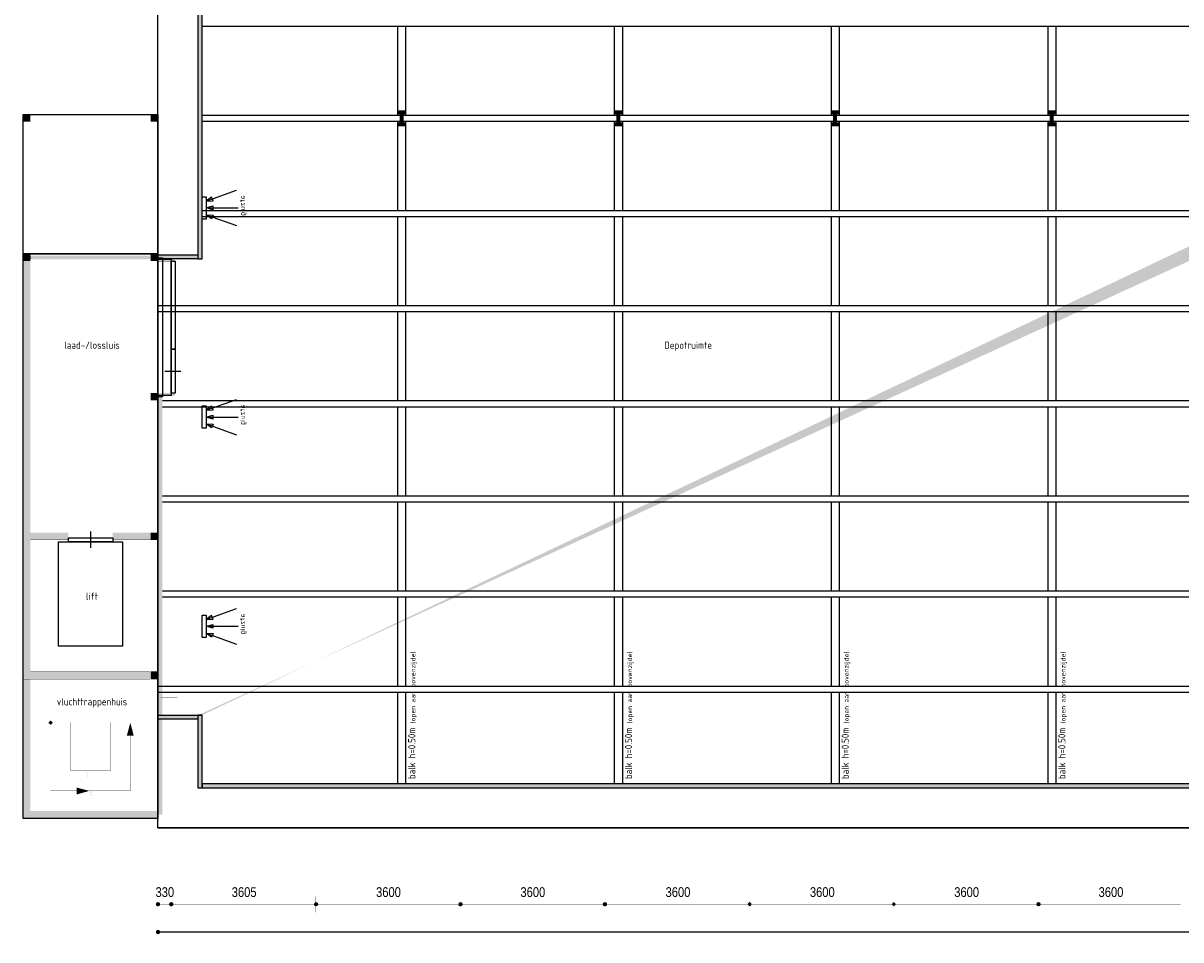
# Model space of a CAD drawing. Header units: millimetres. Extents: x 261 to 80476, y 988 to 41725.
# Tile 1 of 7: x 261 to 29109, y 988 to 23826. Entities that reach past the tile are written whole.
import ezdxf

# ---------------------------------------------------------------- set-up
doc = ezdxf.new("R2010")
doc.units = ezdxf.units.MM
doc.linetypes.add('ACAD_ISO02W100', pattern=[15, 12, -3])
for name, color, linetype in [('balken', 1, 'ACAD_ISO02W100'), ('H', 7, 'Continuous'), ('P', 7, 'Continuous'), ('ruimtebenaming', 1, 'Continuous'), ('T', 7, 'Continuous'), ('ventilatieopening', 3, 'Continuous')]:
    doc.layers.add(name, color=color, linetype=linetype)

# ---------------------------------------------------------------- blocks, each defined once
blk = doc.blocks.new('kolom')
at = {"const_width": 100}
for points in [[(-100, 150), (100, 150)], [(0, 150), (0, -150)], [(-100, -150), (100, -150)]]:
    blk.add_lwpolyline(points, dxfattribs=at)
blk = doc.blocks.new('afzuig')
at = {"layer": 'ventilatieopening'}
for p, q in [((107, 170), (856, 442)), ((107, 0), (904, 0)), ((107, -170), (856, -442))]:
    blk.add_line(p, q, dxfattribs=at)
for points in [[(107, 278), (0, 278), (0, -278), (107, -278)], [(107, 170), (274, 178), (240, 271)], [(107, 0), (266, -49), (266, 49)], [(107, -170), (274, -178), (240, -271)]]:
    blk.add_lwpolyline(points, close=True, dxfattribs=at)
at = {"layer": 'balken', "insert": (946, -312), "char_height": 120, "width": 2608.18, "attachment_point": 1, "rotation": 90}
blk.add_mtext('{\\Fisocp|c0;afzuig}', dxfattribs=at)

msp = doc.modelspace()

# ---------------------------------------------------------------- hatches: boundary and pattern name
h = msp.add_hatch(color=256)
h.paths.add_polyline_path([(3620, 18052), (4616, 18052), (4616, 17952), (3620, 17952)])
h.paths.add_polyline_path([(4720, 6585), (4616, 6585), (4616, 4776), (4720, 4776)])
h.paths.add_polyline_path([(3620, 6585), (4616, 6585), (4616, 6485), (3620, 6485)])
h.paths.add_polyline_path([(4720, 4776), (77687, 4776), (77687, 4876), (4720, 4876)])
h.paths.add_polyline_path([(77587, 38136), (77687, 38136), (77687, 4876), (77587, 4876)])
h.paths.add_polyline_path([(72857, 38136), (77587, 38136), (77587, 38036), (72857, 38036)])
h.paths.add_polyline_path([(73575, 38136), (73475, 38136), (73475, 39136), (73575, 39136)])
h.paths.add_polyline_path([(71181, 38136), (71081, 38136), (71081, 39136), (71181, 39136)], flags=16)
edge = h.paths.add_edge_path()
edge.add_line((4620, 6585), (4720, 6585))
edge.add_line((73475, 39233), (73475, 38136))
h = msp.add_hatch(color=256)
h.paths.add_polyline_path([(4616, 17952), (4718, 17952), (4718, 38036), (4616, 38036)])
h.paths.add_polyline_path([(71756, 38036), (4616, 38036), (4616, 38136), (71756, 38136)])
at = {"layer": 'H', "linetype": 'Continuous'}
for points in [[(441, 21372), (262, 21372), (262, 21551), (441, 21551), (441, 21372), (441, 21372)], [(3616, 21372), (3438, 21372), (3438, 21551), (3616, 21551), (3616, 21372), (3616, 21372)], [(262, 18079), (262, 7483), (441, 7483), (441, 18079), (262, 18079), (262, 18079)], [(441, 17901), (262, 17901), (262, 18079), (441, 18079), (441, 17901), (441, 17901)], [(441, 18036), (3438, 18036), (3438, 17944), (441, 17944), (441, 18036)], [(3616, 17901), (3438, 17901), (3438, 18079), (3616, 18079), (3616, 17901), (3616, 17901)], [(3616, 17880), (4048, 17880), (4048, 17951), (3616, 17951), (3616, 17880)], [(3438, 14604), (3616, 14604), (3616, 14429), (3438, 14429), (3438, 14604), (3438, 14604)], [(3616, 14536), (4048, 14536), (4048, 14608), (3616, 14608), (3616, 14536)], [(3616, 14522), (3727, 14522), (3727, 11051), (3616, 11051), (3616, 14522)], [(441, 10954), (1389, 10954), (1389, 11132), (441, 11132), (441, 10954), (441, 10954)], [(3438, 11132), (2490, 11132), (2490, 10954), (3438, 10954), (3438, 11132), (3438, 11132)], [(3438, 11132), (3616, 11132), (3616, 10954), (3438, 10954), (3438, 11132), (3438, 11132)], [(3616, 11051), (3727, 11051), (3727, 7575), (3616, 7575), (3616, 11051)], [(441, 7483), (3420, 7483), (3420, 7672), (441, 7672), (441, 7483), (441, 7483)], [(3616, 7483), (3616, 7672), (3438, 7672), (3438, 7483), (3616, 7483), (3616, 7483)], [(3616, 7575), (3727, 7575), (3727, 4104), (3616, 4104), (3616, 7575)], [(441, 4011), (441, 7483), (262, 7483), (262, 4011), (441, 4011), (441, 4011)], [(1000, 6399), (947, 6346), (893, 6399), (947, 6453), (1000, 6399), (1000, 6399), (1000, 6399)], [(2932, 6399), (3014, 6078), (2846, 6078), (2932, 6399), (2932, 6399)], [(2932, 6399), (2846, 6075), (2846, 6078), (2932, 6399)], [(2932, 6399), (3018, 6078), (2932, 6396), (2932, 6399)], [(1795, 5198), (1873, 4884), (1795, 5195), (1795, 5198)], [(1838, 5198), (1916, 4884), (1838, 5195), (1838, 5198)], [(1913, 4699), (1592, 4614), (1592, 4781), (1913, 4699), (1913, 4699)], [(1592, 4781), (1916, 4699), (1592, 4781), (1592, 4781)], [(1913, 4699), (1595, 4610), (1592, 4614), (1913, 4699)], [(1888, 4781), (1898, 4749), (1888, 4781), (1888, 4781)], [(1913, 4688), (1995, 4375), (1913, 4685), (1913, 4688)], [(1930, 4781), (1941, 4749), (1930, 4781), (1930, 4781)], [(1955, 4688), (2034, 4375), (1955, 4685), (1955, 4688)], [(3616, 4011), (262, 4011), (262, 4197), (3616, 4197), (3616, 4011), (3616, 4011)], [(2034, 4172), (2045, 4147), (2034, 4172), (2034, 4172)], [(2077, 4172), (2087, 4147), (2077, 4172), (2077, 4172)], [(3677, 1876), (3663, 1837), (3624, 1823), (3581, 1837), (3566, 1876), (3581, 1912), (3624, 1930), (3663, 1912), (3677, 1876), (3677, 1876), (3677, 1876)], [(3677, 1876), (3663, 1837), (3624, 1823), (3581, 1837), (3566, 1876), (3581, 1912), (3624, 1930), (3663, 1912), (3677, 1876), (3677, 1876), (3677, 1876)], [(4008, 1876), (3994, 1837), (3951, 1823), (3912, 1837), (3898, 1876), (3912, 1912), (3951, 1930), (3994, 1912), (4008, 1876), (4008, 1876), (4008, 1876)], [(4008, 1876), (3994, 1837), (3951, 1823), (3912, 1837), (3898, 1876), (3912, 1912), (3951, 1930), (3994, 1912), (4008, 1876), (4008, 1876), (4008, 1876)], [(4008, 1876), (3994, 1837), (3951, 1823), (3912, 1837), (3898, 1876), (3912, 1912), (3951, 1930), (3994, 1912), (4008, 1876), (4008, 1876), (4008, 1876)], [(7619, 1876), (7601, 1837), (7558, 1823), (7523, 1837), (7505, 1876), (7523, 1912), (7558, 1930), (7601, 1912), (7619, 1876), (7619, 1876), (7619, 1876)], [(7619, 1876), (7601, 1837), (7558, 1823), (7523, 1837), (7505, 1876), (7523, 1912), (7558, 1930), (7601, 1912), (7619, 1876), (7619, 1876), (7619, 1876)], [(11215, 1876), (11201, 1837), (11158, 1823), (11119, 1837), (11105, 1876), (11119, 1912), (11158, 1930), (11201, 1912), (11215, 1876), (11215, 1876), (11215, 1876)], [(11215, 1876), (11201, 1837), (11158, 1823), (11119, 1837), (11105, 1876), (11119, 1912), (11158, 1930), (11201, 1912), (11215, 1876), (11215, 1876), (11215, 1876)], [(14815, 1876), (14797, 1837), (14762, 1823), (14719, 1837), (14701, 1876), (14719, 1912), (14762, 1930), (14797, 1912), (14815, 1876), (14815, 1876), (14815, 1876)], [(14815, 1876), (14797, 1837), (14762, 1823), (14719, 1837), (14701, 1876), (14719, 1912), (14762, 1930), (14797, 1912), (14815, 1876), (14815, 1876), (14815, 1876)], [(18411, 1876), (18397, 1837), (18358, 1823), (18304, 1876), (18358, 1930), (18397, 1912), (18411, 1876), (18411, 1876), (18411, 1876)], [(18411, 1876), (18397, 1837), (18358, 1823), (18304, 1876), (18358, 1930), (18397, 1912), (18411, 1876), (18411, 1876), (18411, 1876)], [(22011, 1876), (21958, 1823), (21904, 1876), (21958, 1930), (22011, 1876), (22011, 1876), (22011, 1876)], [(22011, 1876), (21958, 1823), (21904, 1876), (21958, 1930), (22011, 1876), (22011, 1876), (22011, 1876)], [(25618, 1876), (25604, 1837), (25565, 1823), (25522, 1837), (25508, 1876), (25522, 1912), (25565, 1930), (25604, 1912), (25618, 1876), (25618, 1876), (25618, 1876)], [(25618, 1876), (25604, 1837), (25565, 1823), (25522, 1837), (25508, 1876), (25522, 1912), (25565, 1930), (25604, 1912), (25618, 1876), (25618, 1876), (25618, 1876)], [(3677, 1181), (3663, 1142), (3624, 1128), (3581, 1142), (3566, 1181), (3581, 1224), (3624, 1238), (3663, 1224), (3677, 1181), (3677, 1181), (3677, 1181)]]:
    msp.add_hatch(color=256, dxfattribs=at).paths.add_polyline_path(points)

# ---------------------------------------------------------------- linework, layer by layer
for p, q in [((4620, 6585), (4720, 6585)), ((3616, 3776), (30951, 3776))]:
    msp.add_line(p, q)
for points in [[(4616, 17952), (4718, 17952), (4718, 38036), (4616, 38036)], [(3620, 18052), (4616, 18052), (4616, 17952), (3620, 17952)], [(3620, 6585), (4616, 6585), (4616, 6485), (3620, 6485)], [(4720, 6585), (4616, 6585), (4616, 4776), (4720, 4776)], [(4720, 4776), (77687, 4776), (77687, 4876), (4720, 4876)]]:
    msp.add_lwpolyline(points, close=True)
at = {"layer": 'balken', "ltscale": 0.25}
for p, q in [((4718, 23751), (77687, 23751)), ((9592, 23751), (9592, 21531)), ((9792, 23751), (9792, 21531)), ((14992, 23751), (14992, 21531)), ((15192, 23751), (15192, 21531)), ((20392, 23751), (20392, 21531)), ((20592, 23751), (20592, 21531)), ((25792, 23751), (25792, 21531)), ((25992, 23751), (25992, 21531)), ((4718, 21531), (77687, 21531)), ((4718, 21381), (77687, 21381)), ((9592, 21381), (9592, 19161)), ((9792, 21381), (9792, 19161)), ((14992, 21381), (14992, 19161)), ((15192, 21381), (15192, 19161)), ((20392, 21381), (20392, 19161)), ((20592, 21381), (20592, 19161)), ((25792, 21381), (25792, 19161)), ((25992, 21381), (25992, 19161)), ((4718, 19161), (77687, 19161)), ((4718, 19011), (77687, 19011)), ((9592, 19011), (9592, 16791)), ((9792, 19011), (9792, 16791)), ((14992, 19011), (14992, 16791)), ((15192, 19011), (15192, 16791)), ((20392, 19011), (20392, 16791)), ((20592, 19011), (20592, 16791)), ((25792, 19011), (25792, 16791)), ((25992, 19011), (25992, 16791)), ((3616, 16791), (77687, 16791)), ((3616, 16641), (77687, 16641)), ((9592, 16641), (9592, 14421)), ((9792, 16641), (9792, 14421)), ((14992, 16641), (14992, 14421)), ((15192, 16641), (15192, 14421)), ((20392, 16641), (20392, 14421)), ((20592, 16641), (20592, 14421)), ((25792, 16641), (25792, 14421)), ((25992, 16641), (25992, 14421)), ((3730, 14421), (77687, 14421)), ((3730, 14271), (77687, 14271)), ((9592, 14271), (9592, 12051)), ((9792, 14271), (9792, 12051)), ((14992, 14271), (14992, 12051)), ((15192, 14271), (15192, 12051)), ((20392, 14271), (20392, 12051)), ((20592, 14271), (20592, 12051)), ((25792, 14271), (25792, 12051)), ((25992, 14271), (25992, 12051)), ((3730, 12051), (77687, 12051)), ((3730, 11901), (77687, 11901)), ((9592, 11901), (9592, 9681)), ((9792, 11901), (9792, 9681)), ((14992, 11901), (14992, 9681)), ((15192, 11901), (15192, 9681)), ((20392, 11901), (20392, 9681)), ((20592, 11901), (20592, 9681)), ((25792, 11901), (25792, 9681)), ((25992, 11901), (25992, 9681)), ((3730, 9681), (77687, 9681)), ((3730, 9531), (77687, 9531)), ((9592, 9531), (9592, 7311)), ((9792, 9531), (9792, 7311)), ((14992, 9531), (14992, 7311)), ((15192, 9531), (15192, 7311)), ((20392, 9531), (20392, 7311)), ((20592, 9531), (20592, 7311)), ((25792, 9531), (25792, 7311)), ((25992, 9531), (25992, 7311)), ((3616, 7311), (77687, 7311)), ((3616, 7161), (77687, 7161)), ((9592, 7161), (9592, 4876)), ((9792, 7161), (9792, 4876)), ((14992, 7161), (14992, 4876)), ((15192, 7161), (15192, 4876)), ((20392, 7161), (20392, 4876)), ((20592, 7161), (20592, 4876)), ((25792, 7161), (25792, 4876)), ((25992, 7161), (25992, 4876))]:
    msp.add_line(p, q, dxfattribs=at)
at = {"layer": 'P'}
for points in [[(73475, 39136), (78687, 39136), (78687, 3776), (3616, 3776), (3616, 39136)], [(263, 21548), (3616, 21548), (3616, 18077), (263, 18077), (263, 21548)], [(263, 18077), (3616, 18077), (3616, 4011), (263, 4011), (263, 18077)], [(3620, 17983), (3730, 17983), (3730, 14518), (3620, 14518), (3620, 17983)], [(3620, 17947), (3948, 17947), (3948, 14551), (3620, 14551), (3620, 17947)], [(3948, 17897), (4051, 17897), (4051, 15705), (3948, 15705), (3948, 17897)], [(3948, 15705), (4051, 15705), (4051, 14604), (3948, 14604), (3948, 15705)], [(3791, 15157), (4194, 15157)], [(1392, 11004), (2494, 11004), (2494, 10901), (1392, 10901), (1392, 11004)], [(1937, 11161), (1937, 10758)], [(1139, 10901), (2739, 10901), (2739, 8302), (1139, 8302), (1139, 10901)], [(3666, 1185), (78650, 1185)]]:
    msp.add_lwpolyline(points, dxfattribs=at)
at = {"layer": 'P', "const_width": 2.22}
for points in [[(262, 21551), (262, 21372)], [(262, 21551), (441, 21551)], [(262, 21551), (262, 18076)], [(262, 21372), (441, 21372)], [(441, 21551), (441, 21372)], [(441, 21551), (441, 18076)], [(441, 21551), (3424, 21551)], [(441, 21372), (3438, 21372)], [(3438, 21551), (3438, 17897)], [(3438, 21551), (3438, 21372)], [(3438, 21551), (3616, 21551)], [(3438, 21372), (3616, 21372)], [(3616, 21551), (3616, 21372)], [(262, 18079), (262, 7483)], [(262, 18079), (441, 18079)], [(262, 18079), (262, 17897)], [(262, 18079), (441, 18079)], [(262, 17901), (441, 17901)], [(441, 18079), (441, 7483)], [(441, 18079), (441, 17897)], [(441, 17986), (3438, 17986)], [(444, 18033), (3442, 18033), (3442, 17940), (444, 17940), (444, 18033)], [(1937, 18036), (1937, 17940)], [(3438, 18079), (3438, 17897)], [(3438, 18079), (3616, 18079)], [(3438, 17901), (3616, 17901)], [(3616, 18079), (3616, 17897)], [(3620, 17947), (4051, 17947), (4051, 17897), (3620, 17897), (3620, 17947)], [(3438, 14608), (3438, 4197)], [(3438, 14608), (3616, 14608)], [(3438, 14608), (3438, 14426)], [(3438, 14429), (3616, 14429)], [(3616, 14608), (3616, 14426)], [(3620, 14604), (4051, 14604), (4051, 14551), (3620, 14551), (3620, 14604)], [(3620, 14518), (3730, 14518), (3730, 11047), (3620, 11047), (3620, 14518)], [(441, 11136), (441, 10954)], [(441, 11132), (1389, 11132)], [(1389, 11136), (1389, 10954)], [(2490, 11136), (2490, 10954)], [(2490, 11132), (3438, 11132)], [(3438, 11136), (3438, 10954)], [(3438, 11136), (3438, 10954)], [(3438, 11132), (3616, 11132)], [(3616, 11136), (3616, 10954)], [(3620, 11047), (3730, 11047), (3730, 7575), (3620, 7575), (3620, 11047)], [(441, 10954), (1389, 10954)], [(2490, 10954), (3438, 10954)], [(3438, 10954), (3616, 10954)], [(441, 7672), (3424, 7672)], [(441, 7672), (441, 7483)], [(3420, 7672), (3420, 7483)], [(3438, 7672), (3616, 7672)], [(3438, 7672), (3438, 7483)], [(3616, 7672), (3616, 7483)], [(3620, 7575), (3730, 7575), (3730, 4100), (3620, 4100), (3620, 7575)], [(262, 7486), (262, 4011)], [(262, 7483), (441, 7483)], [(262, 7483), (441, 7483)], [(441, 7486), (441, 4011)], [(441, 7483), (3424, 7483)], [(3438, 7483), (3616, 7483)], [(3620, 7479), (3948, 7479), (3948, 6585), (3620, 6585), (3620, 7479)], [(3848, 7479), (3948, 7479), (3948, 6585), (3848, 6585), (3848, 7479)], [(3691, 7034), (4101, 7034)], [(441, 6399), (1449, 6399)], [(993, 6396), (989, 6378), (979, 6360), (961, 6349), (943, 6346), (922, 6349), (908, 6360), (897, 6378), (893, 6396), (897, 6417), (908, 6431), (922, 6442), (943, 6449), (961, 6442), (979, 6431), (989, 6417), (993, 6396), (993, 6396), (993, 6396)], [(939, 6403), (939, 4696)], [(1446, 6399), (2433, 6399)], [(1449, 6403), (1449, 5195)], [(2430, 6403), (2430, 5195)], [(2430, 6399), (3438, 6399)], [(2843, 6078), (3018, 6078)], [(2928, 6096), (2928, 4696)], [(1446, 5198), (1795, 5198)], [(1795, 5198), (2433, 5198)], [(939, 4699), (1610, 4699)], [(1592, 4785), (1592, 4610)], [(1913, 4699), (2932, 4699)], [(262, 4200), (262, 4011)], [(262, 4197), (3616, 4197)], [(2016, 4275), (2016, 4239)], [(2059, 4275), (2059, 4239)], [(3616, 4200), (3616, 4011)], [(3616, 4107), (3616, 3993)], [(3616, 4107), (3616, 3772)], [(262, 4011), (441, 4011)], [(262, 4011), (3616, 4011)], [(3616, 2072), (3616, 1673)], [(3616, 2072), (3616, 1673)], [(3948, 2072), (3948, 1673)], [(3948, 2072), (3948, 1673)], [(3948, 2072), (3948, 1673)], [(7555, 2072), (7555, 1673)], [(7555, 2072), (7555, 1673)], [(11155, 2072), (11155, 1673)], [(11155, 2072), (11155, 1673)], [(14751, 2072), (14751, 1673)], [(14751, 2072), (14751, 1673)], [(18351, 2072), (18351, 1673)], [(18351, 2072), (18351, 1673)], [(21951, 2072), (21951, 1673)], [(21951, 2072), (21951, 1673)], [(25558, 2072), (25558, 1673)], [(25558, 2072), (25558, 1673)], [(3670, 1876), (3666, 1855), (3655, 1837), (3638, 1826), (3620, 1823), (3598, 1826), (3584, 1837), (3574, 1855), (3570, 1876), (3574, 1894), (3584, 1908), (3598, 1923), (3620, 1926), (3638, 1923), (3655, 1908), (3666, 1894), (3670, 1876), (3670, 1876), (3670, 1876)], [(3670, 1876), (3666, 1855), (3655, 1837), (3638, 1826), (3620, 1823), (3598, 1826), (3584, 1837), (3574, 1855), (3570, 1876), (3574, 1894), (3584, 1908), (3598, 1923), (3620, 1926), (3638, 1923), (3655, 1908), (3666, 1894), (3670, 1876), (3670, 1876), (3670, 1876)], [(3666, 1876), (3898, 1876)], [(3666, 1876), (3898, 1876)], [(4001, 1876), (3998, 1855), (3987, 1837), (3969, 1826), (3951, 1823), (3930, 1826), (3916, 1837), (3901, 1855), (3898, 1876), (3901, 1894), (3916, 1908), (3930, 1923), (3951, 1926), (3969, 1923), (3987, 1908), (3998, 1894), (4001, 1876), (4001, 1876), (4001, 1876)], [(4001, 1876), (3998, 1855), (3987, 1837), (3969, 1826), (3951, 1823), (3930, 1826), (3916, 1837), (3901, 1855), (3898, 1876), (3901, 1894), (3916, 1908), (3930, 1923), (3951, 1926), (3969, 1923), (3987, 1908), (3998, 1894), (4001, 1876), (4001, 1876), (4001, 1876)], [(4001, 1876), (3998, 1855), (3987, 1837), (3969, 1826), (3951, 1823), (3930, 1826), (3916, 1837), (3901, 1855), (3898, 1876), (3901, 1894), (3916, 1908), (3930, 1923), (3951, 1926), (3969, 1923), (3987, 1908), (3998, 1894), (4001, 1876), (4001, 1876), (4001, 1876)], [(3998, 1876), (7505, 1876)], [(7608, 1876), (7605, 1855), (7594, 1837), (7576, 1826), (7558, 1823), (7537, 1826), (7523, 1837), (7512, 1855), (7505, 1876), (7512, 1894), (7523, 1908), (7537, 1923), (7558, 1926), (7576, 1923), (7594, 1908), (7605, 1894), (7608, 1876), (7608, 1876), (7608, 1876)], [(7608, 1876), (7605, 1855), (7594, 1837), (7576, 1826), (7558, 1823), (7537, 1826), (7523, 1837), (7512, 1855), (7505, 1876), (7512, 1894), (7523, 1908), (7537, 1923), (7558, 1926), (7576, 1923), (7594, 1908), (7605, 1894), (7608, 1876), (7608, 1876), (7608, 1876)], [(7605, 1876), (11105, 1876)], [(11208, 1876), (11204, 1855), (11194, 1837), (11176, 1826), (11155, 1823), (11137, 1826), (11119, 1837), (11108, 1855), (11105, 1876), (11108, 1894), (11119, 1908), (11137, 1923), (11155, 1926), (11176, 1923), (11194, 1908), (11204, 1894), (11208, 1876), (11208, 1876), (11208, 1876)], [(11208, 1876), (11204, 1855), (11194, 1837), (11176, 1826), (11155, 1823), (11137, 1826), (11119, 1837), (11108, 1855), (11105, 1876), (11108, 1894), (11119, 1908), (11137, 1923), (11155, 1926), (11176, 1923), (11194, 1908), (11204, 1894), (11208, 1876), (11208, 1876), (11208, 1876)], [(11201, 1876), (14701, 1876)], [(14808, 1876), (14801, 1855), (14790, 1837), (14776, 1826), (14755, 1823), (14737, 1826), (14719, 1837), (14708, 1855), (14705, 1876), (14708, 1894), (14719, 1908), (14737, 1923), (14755, 1926), (14776, 1923), (14790, 1908), (14801, 1894), (14808, 1876), (14808, 1876), (14808, 1876)], [(14808, 1876), (14801, 1855), (14790, 1837), (14776, 1826), (14755, 1823), (14737, 1826), (14719, 1837), (14708, 1855), (14705, 1876), (14708, 1894), (14719, 1908), (14737, 1923), (14755, 1926), (14776, 1923), (14790, 1908), (14801, 1894), (14808, 1876), (14808, 1876), (14808, 1876)], [(14801, 1876), (18301, 1876)], [(18404, 1876), (18401, 1855), (18390, 1837), (18376, 1826), (18354, 1823), (18337, 1826), (18319, 1837), (18308, 1855), (18304, 1876), (18308, 1894), (18319, 1908), (18337, 1923), (18354, 1926), (18376, 1923), (18390, 1908), (18401, 1894), (18404, 1876), (18404, 1876), (18404, 1876)], [(18404, 1876), (18401, 1855), (18390, 1837), (18376, 1826), (18354, 1823), (18337, 1826), (18319, 1837), (18308, 1855), (18304, 1876), (18308, 1894), (18319, 1908), (18337, 1923), (18354, 1926), (18376, 1923), (18390, 1908), (18401, 1894), (18404, 1876), (18404, 1876), (18404, 1876)], [(18401, 1876), (21901, 1876)], [(22004, 1876), (22001, 1855), (21990, 1837), (21972, 1826), (21954, 1823), (21933, 1826), (21919, 1837), (21908, 1855), (21904, 1876), (21908, 1894), (21919, 1908), (21933, 1923), (21954, 1926), (21972, 1923), (21990, 1908), (22001, 1894), (22004, 1876), (22004, 1876), (22004, 1876)], [(22004, 1876), (22001, 1855), (21990, 1837), (21972, 1826), (21954, 1823), (21933, 1826), (21919, 1837), (21908, 1855), (21904, 1876), (21908, 1894), (21919, 1908), (21933, 1923), (21954, 1926), (21972, 1923), (21990, 1908), (22001, 1894), (22004, 1876), (22004, 1876), (22004, 1876)], [(22001, 1876), (25508, 1876)], [(25611, 1876), (25607, 1855), (25597, 1837), (25583, 1826), (25561, 1823), (25540, 1826), (25526, 1837), (25515, 1855), (25511, 1876), (25515, 1894), (25526, 1908), (25540, 1923), (25561, 1926), (25583, 1923), (25597, 1908), (25607, 1894), (25611, 1876), (25611, 1876), (25611, 1876)], [(25611, 1876), (25607, 1855), (25597, 1837), (25583, 1826), (25561, 1823), (25540, 1826), (25526, 1837), (25515, 1855), (25511, 1876), (25515, 1894), (25526, 1908), (25540, 1923), (25561, 1926), (25583, 1923), (25597, 1908), (25607, 1894), (25611, 1876), (25611, 1876), (25611, 1876)], [(25607, 1876), (29108, 1876)], [(3670, 1181), (3666, 1160), (3655, 1146), (3638, 1135), (3620, 1128), (3598, 1135), (3584, 1146), (3574, 1160), (3570, 1181), (3574, 1199), (3584, 1217), (3598, 1228), (3620, 1231), (3638, 1228), (3655, 1217), (3666, 1199), (3670, 1181), (3670, 1181), (3670, 1181)], [(3616, 1388), (3616, 989)]]:
    msp.add_lwpolyline(points, dxfattribs=at)

# ---------------------------------------------------------------- block references
at = {"xscale": -1}
for p in [(9692, 21456), (15092, 21456), (20492, 21456), (25892, 21456)]:
    msp.add_blockref('kolom', p, dxfattribs=at)
at = {"layer": 'ventilatieopening', "xscale": -1, "rotation": 180}
for p in [(4718, 19223), (4718, 14011), (4718, 8799)]:
    msp.add_blockref('afzuig', p, dxfattribs=at)

# ---------------------------------------------------------------- texts
at = {"layer": 'balken', "ltscale": 0.25, "insert": (16831, 15893), "char_height": 180, "width": 2608.18, "attachment_point": 2}
msp.add_mtext('{\\Fisocp|c0;Depotruimte}', dxfattribs=at)
at = {"layer": 'balken', "ltscale": 0.25, "char_height": 180, "width": 4378.05, "attachment_point": 1, "rotation": 90}
for insert in [(9855, 4992), (15255, 4992), (20655, 4992), (26055, 4992)]:
    msp.add_mtext('{\\Fisocp|c0;balk h=0.50m \\H0.6667x;(open aan bovenzijde)}', dxfattribs=dict(at, insert=insert))
at = {"layer": 'ruimtebenaming', "char_height": 180, "width": 2608.18, "attachment_point": 2}
for s, insert in [('{\\Fisocp|c0;laad-/lossluis}', (1977, 15893)), ('{\\Fisocp|c0;lift}', (1977, 9637)), ('{\\Fisocp|c0;vluchttrappenhuis}', (1978, 7010))]:
    msp.add_mtext(s, dxfattribs=dict(at, insert=insert))
at = {"layer": 'T', "char_height": 242.48, "attachment_point": 1}
for s, insert in [('{\\fArial Narrow|b0|i0|c0|p18;330}', (3560, 2298)), ('{\\fArial Narrow|b0|i0|c0|p18;3605}', (5459, 2298)), ('{\\fArial Narrow|b0|i0|c0|p18;3600}', (9056, 2298)), ('{\\fArial Narrow|b0|i0|c0|p18;3600}', (12653, 2298)), ('{\\fArial Narrow|b0|i0|c0|p18;3600}', (16270, 2298)), ('{\\fArial Narrow|b0|i0|c0|p18;3600}', (19866, 2298)), ('{\\fArial Narrow|b0|i0|c0|p18;3600}', (23463, 2298)), ('{\\fArial Narrow|b0|i0|c0|p18;3600}', (27060, 2298))]:
    msp.add_mtext(s, dxfattribs=dict(at, insert=insert))

doc.saveas('drawing.dxf')
